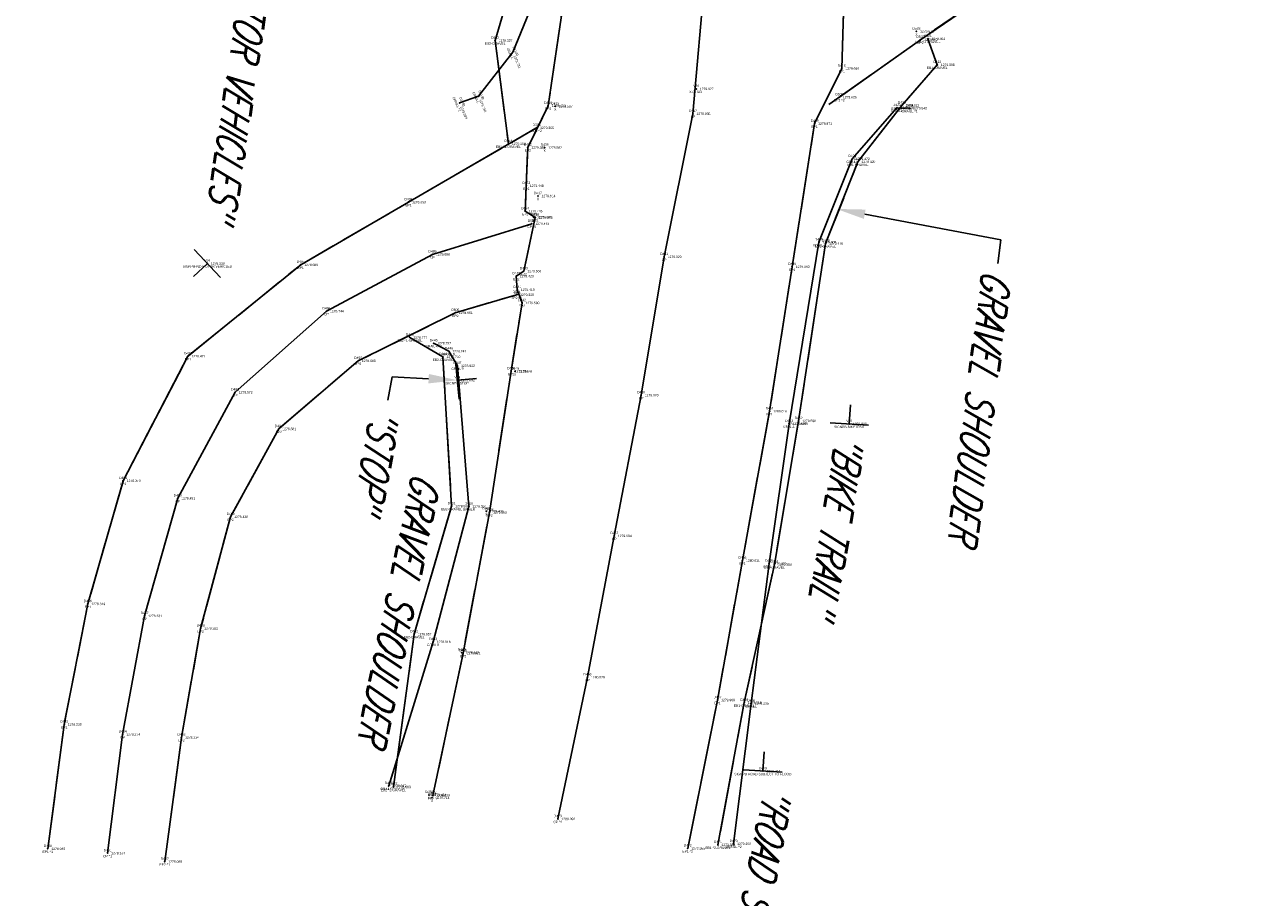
# Model space of a CAD drawing. Extents: x 0 to 213038, y 0 to 462006.
# Tile 84 of 106: x 171850 to 171952, y 445783 to 445856. Entities that reach past the tile are written whole.
import ezdxf
from ezdxf import colors
from ezdxf.entities.mleader import LeaderData, LeaderLine
from ezdxf.enums import TextEntityAlignment as Align
from ezdxf.math import Vec2, Vec3

# ---------------------------------------------------------------- set-up
doc = ezdxf.new("R2010")
doc.units = 0
doc.header["$LTSCALE"] = 20
doc.header["$MEASUREMENT"] = 0
doc.linetypes.add('PV_X_EP', pattern=[0.27, 0.22, -0.05])
doc.linetypes.add('PV_X_Shoulder', pattern=[0.4, 0.3, -0.1])
doc.layers.get('0').update_dxf_attribs({"linetype": 'CONTINUOUS'})
for name, color, linetype in [('DT_X_BREAK_LINE', 4, 'CONTINUOUS'), ('PNTDESC', 3, 'CONTINUOUS'), ('PNTELEV', 5, 'CONTINUOUS'), ('PNTNO', 7, 'CONTINUOUS'), ('PNTS_DTU-4-30-2025', 1, 'CONTINUOUS'), ('PNTS_DTU-7-22-2025', 1, 'CONTINUOUS'), ('PV_X_EOP', 240, 'PV_X_EP'), ('PV_X_SHOULDER', 33, 'PV_X_Shoulder'), ('PV_X_TEXT', 2, 'CONTINUOUS'), ('RD_X_GRAIL', 77, 'RD_X_GUARDRAIL'), ('RD_X_TEXT', 2, 'CONTINUOUS'), ('SN_X_BLOCKS', 94, 'CONTINUOUS'), ('SN_X_TEXT', 2, 'CONTINUOUS'), ('SV_X_CENTER_PAVT', 2, 'CONTINUOUS')]:
    doc.layers.add(name, color=color, linetype=linetype)
doc.layers.add('SC_SCRATCH-5', color=5, linetype='CONTINUOUS', plot=False)
doc.styles.add('LINETYPE', font='romans.shx', dxfattribs={"width": 0.9})
doc.styles.add('PTXT', font='TXT')
doc.styles.add('romans', font='romans.shx', dxfattribs={"width": 0.75, "oblique": 22.5})
doc.linetypes.add('RD_X_GUARDRAIL', pattern='A,0.1562,-0.05,["o",LINETYPE,S=0.075,R=0,X=-0.059,Y=0],0', length=0.2062)

# ---------------------------------------------------------------- blocks, each defined once
blk = doc.blocks.new('SRVPNO1')
at = {"layer": 'PNTDESC', "style": 'PTXT'}
blk.add_attdef('DESC2', text='', height=1, dxfattribs=at).set_placement((0, -1.75), align=Align.CENTER)
at = {"layer": 'PNTELEV', "style": 'PTXT'}
blk.add_attdef('ELEV2', (1.5, -0.5), '', height=1, dxfattribs=at)
at = {"layer": 'PNTNO', "style": 'PTXT'}
blk.add_attdef('PT#', text='', height=1, dxfattribs=at).set_placement((0, 0.75), align=Align.CENTER)
blk = doc.blocks.new('SGN1P')
for p, q in [((0, 0.08), (0, -0.08)), ((0, 0), (-0.08, 0))]:
    blk.add_line(p, q)

msp = doc.modelspace()

# ---------------------------------------------------------------- linework, layer by layer
at = {"layer": 'DT_X_BREAK_LINE'}
for points in [[(171950.33, 445917.54, 1279.82), (171948.74, 445907.14, 1279.89), (171947.6, 445897.32, 1279.92), (171945.89, 445886.44, 1279.88), (171942.84, 445876.32, 1279.85), (171936.6, 445865.01, 1279.85), (171930.13, 445858.34, 1279.73), (171924.82, 445854.7, 1279.59), (171918.05, 445849.9, 1279.62)], [(171924.82, 445854.7, 1279.59), (171930.13, 445858.34, 1279.73), (171936.6, 445865.01, 1279.85), (171942.84, 445876.32, 1279.85), (171945.89, 445886.44, 1279.88), (171947.6, 445897.32, 1279.92), (171948.74, 445907.14, 1279.89), (171950.33, 445917.54, 1279.82)], [(171895.86, 445910.21, 1279.08), (171894.37, 445897.83, 1278.64), (171893.19, 445884.61, 1278.78), (171892.36, 445872.4, 1278.27), (171891.31, 445861.47, 1278.35), (171889.31, 445854.63, 1278.34), (171890.42, 445846.01, 1279.2)], [(171895.86, 445910.21, 1279.08), (171894.37, 445897.83, 1278.64), (171893.19, 445884.61, 1278.78), (171892.36, 445872.4, 1278.27), (171891.31, 445861.47, 1278.35), (171889.31, 445854.63, 1278.34), (171890.42, 445846.01, 1279.2)], [(171899.31, 445909.39, 1279.77), (171898.33, 445897.38, 1279.61), (171897.66, 445884.34, 1279.64), (171896.39, 445871.98, 1279.33), (171895.54, 445861.46, 1279.6), (171893.74, 445849.19, 1279.43), (171892.04, 445845.7, 1279.39), (171891.91, 445842.5, 1279.45), (171891.82, 445840.39, 1279.44), (171892.66, 445839.86, 1279.58), (171891.71, 445835.38, 1279.56), (171891.08, 445834.96, 1279.42), (171891.16, 445833.82, 1279.42), (171891.56, 445832.72, 1279.59), (171890.65, 445827.03, 1279.55), (171888.84, 445815.23, 1279.66), (171886.64, 445803.48, 1279.63), (171884.12, 445791.59, 1279.71)], [(171899.31, 445909.39, 1279.77), (171898.33, 445897.38, 1279.61), (171897.66, 445884.34, 1279.64), (171896.39, 445871.98, 1279.33), (171895.54, 445861.46, 1279.6), (171893.74, 445849.19, 1279.43), (171892.04, 445845.7, 1279.39), (171891.91, 445842.5, 1279.45), (171891.82, 445840.39, 1279.44), (171892.66, 445839.86, 1279.58), (171891.71, 445835.38, 1279.56), (171891.08, 445834.96, 1279.42), (171891.16, 445833.82, 1279.42), (171891.56, 445832.72, 1279.59), (171890.65, 445827.03, 1279.55), (171888.84, 445815.23, 1279.66), (171886.64, 445803.48, 1279.63), (171884.12, 445791.59, 1279.71)], [(171920.85, 445908.98, 1279.9), (171920.22, 445895.29, 1279.88), (171919.33, 445884.06, 1279.86), (171918.37, 445871.13, 1279.88), (171918.17, 445864.99, 1279.86), (171918.41, 445861.34, 1279.81), (171918.46, 445858.93, 1279.79), (171918.25, 445852.29, 1279.69), (171915.98, 445847.69, 1279.87), (171914.11, 445835.74, 1279.99), (171912.23, 445823.68, 1280.02), (171909.96, 445811.22, 1280.01), (171907.88, 445799.57, 1279.97), (171905.39, 445787.18, 1279.95)], [(171920.85, 445908.98, 1279.9), (171920.22, 445895.29, 1279.88), (171919.33, 445884.06, 1279.86), (171918.37, 445871.13, 1279.88), (171918.17, 445864.99, 1279.86), (171918.41, 445861.34, 1279.81), (171918.46, 445858.93, 1279.79), (171918.25, 445852.29, 1279.69), (171915.98, 445847.69, 1279.87), (171914.11, 445835.74, 1279.99), (171912.23, 445823.68, 1280.02), (171909.96, 445811.22, 1280.01), (171907.88, 445799.57, 1279.97), (171905.39, 445787.18, 1279.95)], [(171925.44, 445854.78, 1279.46), (171926.22, 445852.6, 1279.39), (171923.26, 445849.21, 1279.51), (171919.6, 445844.51, 1279.42), (171916.9, 445837.69, 1279.48), (171914.65, 445822.87, 1279.59), (171912.63, 445810.89, 1279.35), (171910.11, 445799.35, 1279.52), (171907.91, 445787.48, 1279.39)], [(171925.44, 445854.78, 1279.46), (171926.22, 445852.6, 1279.39), (171923.26, 445849.21, 1279.51), (171919.6, 445844.51, 1279.42), (171916.9, 445837.69, 1279.48), (171914.65, 445822.87, 1279.59), (171912.63, 445810.89, 1279.35), (171910.11, 445799.35, 1279.52), (171907.91, 445787.48, 1279.39)], [(171851.97, 445787.15, 1278.05), (171853.34, 445797.53, 1278.23), (171855.31, 445807.59, 1278.32), (171858.26, 445817.88, 1278.37), (171863.67, 445828.27, 1278.47), (171873.08, 445835.91, 1278.69), (171882.08, 445841.14, 1278.94), (171892.77, 445847.34, 1279.37)], [(171851.97, 445787.15, 1278.05), (171853.34, 445797.53, 1278.23), (171855.31, 445807.59, 1278.32), (171858.26, 445817.88, 1278.37), (171863.67, 445828.27, 1278.47), (171873.08, 445835.91, 1278.69), (171882.08, 445841.14, 1278.94), (171892.77, 445847.34, 1279.37)], [(171861.73, 445786.08, 1278.09), (171863.13, 445796.45, 1278.23), (171864.73, 445805.55, 1278.38), (171867.23, 445814.86, 1278.44), (171871.25, 445822.2, 1278.56), (171877.88, 445827.89, 1278.68), (171885.99, 445831.9, 1278.96), (171891.1, 445833.4, 1279.33)], [(171861.73, 445786.08, 1278.09), (171863.13, 445796.45, 1278.23), (171864.73, 445805.55, 1278.38), (171867.23, 445814.86, 1278.44), (171871.25, 445822.2, 1278.56), (171877.88, 445827.89, 1278.68), (171885.99, 445831.9, 1278.96), (171891.1, 445833.4, 1279.33)], [(171882.19, 445829.84, 1278.78), (171884.96, 445828.22, 1278.71), (171885.68, 445815.76, 1278.87), (171882.55, 445805.07, 1278.66), (171880.82, 445792.31, 1278.66)], [(171882.19, 445829.84, 1278.78), (171884.96, 445828.22, 1278.71), (171885.68, 445815.76, 1278.87), (171882.55, 445805.07, 1278.66), (171880.82, 445792.31, 1278.66)]]:
    msp.add_polyline3d(points, dxfattribs=at)
at = {"layer": 'PNTS_DTU-4-30-2025'}
for p in [(171924.49, 445855.39, 1279.67), (171889.31, 445854.63, 1278.34), (171924.82, 445854.7, 1279.59), (171925.44, 445854.78, 1279.46), (171918.25, 445852.29, 1279.69), (171926.22, 445852.6, 1279.39), (171906.1, 445850.59, 1279.93), (171893.74, 445849.19, 1279.43), (171894.33, 445849.13, 1279.59), (171918.05, 445849.9, 1279.62), (171923.26, 445849.21, 1279.51), (171905.83, 445848.51, 1279.93), (171922.85, 445849.02, 1279.53), (171923.91, 445848.98, 1279.54), (171892.77, 445847.34, 1279.37), (171915.98, 445847.69, 1279.87), (171890.42, 445846.01, 1279.2), (171892.04, 445845.7, 1279.39), (171893.45, 445845.69, 1279.56), (171919.13, 445844.75, 1279.47), (171919.6, 445844.51, 1279.42), (171891.91, 445842.5, 1279.45), (171882.08, 445841.14, 1278.94), (171892.89, 445841.65, 1279.61), (171891.82, 445840.39, 1279.44), (171892.37, 445839.33, 1279.44), (171892.52, 445839.88, 1279.46), (171892.66, 445839.86, 1279.58), (171916.34, 445837.79, 1279.61), (171916.9, 445837.69, 1279.48), (171865.29, 445836.02, 1278.23), (171873.08, 445835.91, 1278.69), (171884.08, 445836.78, 1279.09), (171903.42, 445836.57, 1279.93), (171891.08, 445834.96, 1279.42), (171891.71, 445835.38, 1279.56), (171914.11, 445835.74, 1279.99), (171891.16, 445833.82, 1279.42), (171891.1, 445833.4, 1279.33), (171875.23, 445832.03, 1278.74), (171885.99, 445831.9, 1278.96), (171891.56, 445832.72, 1279.59), (171882.19, 445829.84, 1278.78), (171884.18, 445829.36, 1278.79), (171863.67, 445828.27, 1278.47), (171877.88, 445827.89, 1278.68), (171884.96, 445828.22, 1278.71), (171885.45, 445828.69, 1278.74), (171886.17, 445827.47, 1278.82), (171890.65, 445827.03, 1279.55), (171890.98, 445827, 1279.64), (171886.16, 445826.27, 1278.69), (171867.61, 445825.26, 1278.57), (171901.5, 445825.02, 1279.97), (171912.23, 445823.68, 1280.02), (171913.85, 445822.64, 1279.53), (171914.65, 445822.87, 1279.59), (171918.88, 445822.62, 1279.87), (171871.25, 445822.2, 1278.56), (171858.26, 445817.88, 1278.37), (171862.82, 445816.41, 1278.45), (171885.68, 445815.76, 1278.87), (171887.12, 445815.73, 1279.09), (171867.23, 445814.86, 1278.44), (171888.58, 445815.33, 1279.41), (171888.84, 445815.23, 1279.66), (171899.26, 445813.27, 1279.99), (171909.96, 445811.22, 1280.01), (171912.18, 445810.96, 1279.43), (171912.63, 445810.89, 1279.35), (171855.31, 445807.59, 1278.32), (171860.05, 445806.59, 1278.38), (171864.73, 445805.55, 1278.38), (171882.55, 445805.07, 1278.66), (171884.14, 445804.42, 1278.82), (171886.53, 445803.53, 1279.44), (171886.64, 445803.48, 1279.63), (171897.02, 445801.47, 1280.03), (171907.88, 445799.57, 1279.97), (171910.11, 445799.35, 1279.52), (171910.7, 445799.29, 1279.2), (171853.34, 445797.53, 1278.23), (171858.22, 445796.7, 1278.27), (171863.13, 445796.45, 1278.23), (171911.67, 445793.64, 1279.31), (171880.43, 445792.4, 1278.6), (171880.82, 445792.31, 1278.66), (171883.79, 445791.65, 1279.43), (171884.05, 445791.42, 1279.71), (171884.12, 445791.59, 1279.71), (171894.55, 445789.64, 1280.09), (171851.97, 445787.15, 1278.05), (171905.39, 445787.18, 1279.95), (171907.91, 445787.48, 1279.39), (171909.22, 445787.56, 1279.26), (171856.96, 445786.79, 1278.15), (171861.73, 445786.08, 1278.09)]:
    msp.add_point(p, dxfattribs=at)
at = {"layer": 'PNTS_DTU-7-22-2025'}
for p in [(171890.79, 445853.65, 1278.73), (171886.34, 445849.42, 1278.6), (171887.93, 445849.98, 1278.77)]:
    msp.add_point(p, dxfattribs=at)
at = {"layer": 'PV_X_EOP', "flags": 128}
for points in [[(171950.33, 445917.54), (171948.74, 445907.14), (171947.6, 445897.32), (171945.89, 445886.44), (171942.84, 445876.32), (171936.6, 445865.01), (171930.13, 445858.34), (171924.82, 445854.7), (171916.55, 445848.84)], [(171924.82, 445854.7), (171930.13, 445858.34), (171936.6, 445865.01), (171942.84, 445876.32), (171945.89, 445886.44), (171947.6, 445897.32), (171948.74, 445907.14), (171950.33, 445917.54)], [(171899.31, 445909.39), (171898.33, 445897.38), (171897.66, 445884.34), (171896.39, 445871.98), (171895.54, 445861.46), (171893.74, 445849.19), (171892.04, 445845.7), (171891.91, 445842.5), (171891.82, 445840.39), (171892.66, 445839.86), (171891.71, 445835.38), (171891.08, 445834.96), (171891.16, 445833.82), (171891.56, 445832.72), (171890.65, 445827.03), (171888.84, 445815.23), (171886.64, 445803.48), (171884.12, 445791.59)], [(171899.31, 445909.39), (171898.33, 445897.38), (171897.66, 445884.34), (171896.39, 445871.98), (171895.54, 445861.46), (171893.74, 445849.19), (171892.04, 445845.7), (171891.91, 445842.5), (171891.82, 445840.39), (171892.66, 445839.86), (171891.71, 445835.38), (171891.08, 445834.96), (171891.16, 445833.82), (171891.56, 445832.72), (171890.65, 445827.03), (171888.84, 445815.23), (171886.64, 445803.48), (171884.12, 445791.59)], [(171920.85, 445908.98), (171920.22, 445895.29), (171919.33, 445884.06), (171918.37, 445871.13), (171918.17, 445864.99), (171918.41, 445861.34), (171918.46, 445858.93), (171918.25, 445852.29), (171915.98, 445847.69), (171914.11, 445835.74), (171912.23, 445823.68), (171909.96, 445811.22), (171907.88, 445799.57), (171905.39, 445787.18)], [(171920.85, 445908.98), (171920.22, 445895.29), (171919.33, 445884.06), (171918.37, 445871.13), (171918.17, 445864.99), (171918.41, 445861.34), (171918.46, 445858.93), (171918.25, 445852.29), (171915.98, 445847.69), (171914.11, 445835.74), (171912.23, 445823.68), (171909.96, 445811.22), (171907.88, 445799.57), (171905.39, 445787.18)], [(171851.97, 445787.15), (171853.34, 445797.53), (171855.31, 445807.59), (171858.26, 445817.88), (171863.67, 445828.27), (171873.08, 445835.91), (171882.08, 445841.14), (171892.86, 445847.4)], [(171851.97, 445787.15), (171853.34, 445797.53), (171855.31, 445807.59), (171858.26, 445817.88), (171863.67, 445828.27), (171873.08, 445835.91), (171882.08, 445841.14), (171892.77, 445847.34)], [(171861.73, 445786.08), (171863.13, 445796.45), (171864.73, 445805.55), (171867.23, 445814.86), (171871.25, 445822.2), (171877.88, 445827.89), (171885.99, 445831.9), (171891.29, 445833.46)], [(171861.73, 445786.08), (171863.13, 445796.45), (171864.73, 445805.55), (171867.23, 445814.86), (171871.25, 445822.2), (171877.88, 445827.89), (171885.99, 445831.9), (171891.1, 445833.4)]]:
    msp.add_lwpolyline(points, dxfattribs=at)
at = {"layer": 'PV_X_SHOULDER', "flags": 128}
for points in [[(171895.86, 445910.21), (171894.37, 445897.83), (171893.19, 445884.61), (171892.36, 445872.4), (171891.31, 445861.47), (171889.31, 445854.63), (171890.42, 445846.01)], [(171895.86, 445910.21), (171894.37, 445897.83), (171893.19, 445884.61), (171892.36, 445872.4), (171891.31, 445861.47), (171889.31, 445854.63), (171890.42, 445846.01)], [(171925.44, 445854.78), (171926.22, 445852.6), (171923.26, 445849.21), (171919.6, 445844.51), (171916.9, 445837.69), (171914.65, 445822.87), (171912.63, 445810.89), (171910.11, 445799.35), (171907.91, 445787.48)], [(171925.44, 445854.78), (171926.22, 445852.6), (171923.26, 445849.21), (171919.6, 445844.51), (171916.9, 445837.69), (171914.65, 445822.87), (171912.63, 445810.89), (171910.11, 445799.35), (171907.91, 445787.48)], [(171882.19, 445829.84), (171884.96, 445828.22), (171885.68, 445815.76), (171882.55, 445805.07), (171880.82, 445792.31)], [(171882.19, 445829.84), (171884.96, 445828.22), (171885.68, 445815.76), (171882.55, 445805.07), (171880.82, 445792.31)]]:
    msp.add_lwpolyline(points, dxfattribs=at)
at = {"layer": 'RD_X_GRAIL', "flags": 128}
for points in [[(171886.34, 445849.42), (171887.93, 445849.98), (171890.79, 445853.65), (171892.38, 445857.54), (171893.46, 445861.72), (171894.98, 445872.03), (171895.77, 445884.17), (171896.23, 445897.62), (171896.39, 445912.21), (171895.54, 445912.82)], [(171923.91, 445848.98), (171922.85, 445849.02), (171919.13, 445844.75), (171916.34, 445837.79), (171913.85, 445822.64), (171912.18, 445810.96), (171910.7, 445799.29), (171909.22, 445787.56)], [(171880.43, 445792.4), (171884.14, 445804.42), (171887.12, 445815.73), (171886.17, 445827.47), (171885.45, 445828.69), (171884.18, 445829.36)]]:
    msp.add_lwpolyline(points, dxfattribs=at)
at = {"layer": 'RD_X_GRAIL', "linetype": 'Continuous', "flags": 128}
for points in [[(171923.91, 445848.98), (171922.85, 445849.02), (171919.13, 445844.75), (171916.34, 445837.79), (171913.85, 445822.64), (171912.18, 445810.96), (171910.7, 445799.29), (171909.22, 445787.56)], [(171884.18, 445829.36), (171885.45, 445828.69), (171886.17, 445827.47), (171887.12, 445815.73), (171884.14, 445804.42), (171880.43, 445792.4)]]:
    msp.add_lwpolyline(points, dxfattribs=at)
at = {"layer": 'SC_SCRATCH-5', "extrusion": (-6.93924e-06, 0.000231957, 1), "elevation": 1382.24}
msp.add_lwpolyline([(172013.92, 445679.69), (172056.27, 446017.04), (171837.98, 446044.44), (171795.63, 445707.09), (172013.92, 445679.69)], close=True, dxfattribs=at)
at = {"layer": 'SV_X_CENTER_PAVT'}
for points in [[(171909.97, 445908.45, 1280.07), (171909.36, 445896.48, 1279.95), (171908.48, 445883.93, 1279.89), (171907.41, 445872.24, 1279.89), (171906.86, 445860.18, 1279.92), (171905.83, 445848.51, 1279.93), (171903.42, 445836.57, 1279.93), (171901.5, 445825.02, 1279.97), (171899.26, 445813.27, 1279.99), (171897.02, 445801.47, 1280.03), (171894.55, 445789.64, 1280.09)], [(171909.97, 445908.45, 1280.07), (171909.36, 445896.48, 1279.95), (171908.48, 445883.93, 1279.89), (171907.41, 445872.24, 1279.89), (171906.86, 445860.18, 1279.92), (171905.83, 445848.51, 1279.93), (171903.42, 445836.57, 1279.93), (171901.5, 445825.02, 1279.97), (171899.26, 445813.27, 1279.99), (171897.02, 445801.47, 1280.03), (171894.55, 445789.64, 1280.09)], [(171856.96, 445786.79, 1278.15), (171858.22, 445796.7, 1278.27), (171860.05, 445806.59, 1278.38), (171862.82, 445816.41, 1278.45), (171867.61, 445825.26, 1278.57), (171875.23, 445832.03, 1278.74), (171884.08, 445836.78, 1279.09), (171892.37, 445839.33, 1279.44)], [(171856.96, 445786.79, 1278.15), (171858.22, 445796.7, 1278.27), (171860.05, 445806.59, 1278.38), (171862.82, 445816.41, 1278.45), (171867.61, 445825.26, 1278.57), (171875.23, 445832.03, 1278.74), (171884.08, 445836.78, 1279.09), (171892.37, 445839.33, 1279.44)]]:
    msp.add_polyline3d(points, dxfattribs=at)

# ---------------------------------------------------------------- block references
at = {"layer": 'PNTS_DTU-4-30-2025', "xscale": 0.2, "yscale": 0.2, "zscale": 0.2}
for p, values in [((171924.49, 445855.39, 1279.67), {'PT#': 'D508', 'ELEV2': '1279.675', 'DESC2': 'X'}), ((171889.31, 445854.63, 1278.34), {'PT#': 'D413', 'ELEV2': '1278.337', 'DESC2': 'EB2-GRAVEL'}), ((171925.44, 445854.78, 1279.46), {'PT#': 'D421', 'ELEV2': '1279.461', 'DESC2': 'EB1 ^ 1-GRAVEL'}), ((171924.82, 445854.7, 1279.59), {'PT#': 'D507', 'ELEV2': '1279.592', 'DESC2': 'EP2'}), ((171918.25, 445852.29, 1279.69), {'PT#': 'D418', 'ELEV2': '1279.690', 'DESC2': 'EP1'}), ((171926.22, 445852.6, 1279.39), {'PT#': 'D422', 'ELEV2': '1279.388', 'DESC2': 'EB1-GRAVEL'}), ((171906.1, 445850.59, 1279.93), {'PT#': 'V76', 'ELEV2': '1279.927', 'DESC2': 'X-CL&CL'}), ((171918.05, 445849.9, 1279.62), {'PT#': 'D506', 'ELEV2': '1279.625', 'DESC2': 'EP2 ^ 2'}), ((171893.74, 445849.19, 1279.43), {'PT#': 'D415', 'ELEV2': '1279.430', 'DESC2': 'EP2'}), ((171894.33, 445849.13, 1279.59), {'PT#': 'D416', 'ELEV2': '1279.587', 'DESC2': 'X'}), ((171922.85, 445849.02, 1279.53), {'PT#': 'D425', 'ELEV2': '1279.528', 'DESC2': 'GRAILL'}), ((171923.26, 445849.21, 1279.51), {'PT#': 'D423', 'ELEV2': '1279.512', 'DESC2': 'EB1-GRAVEL'}), ((171923.91, 445848.98, 1279.54), {'PT#': 'D424', 'ELEV2': '1279.542', 'DESC2': 'GRAILL ^ 1'}), ((171905.83, 445848.51, 1279.93), {'PT#': 'D417', 'ELEV2': '1279.935', 'DESC2': 'CP'}), ((171915.98, 445847.69, 1279.87), {'PT#': 'D419', 'ELEV2': '1279.871', 'DESC2': 'EP1'}), ((171892.77, 445847.34, 1279.37), {'PT#': 'D503', 'ELEV2': '1279.365', 'DESC2': 'EP1 ^ 2'}), ((171890.42, 445846.01, 1279.2), {'PT#': 'D414', 'ELEV2': '1279.202', 'DESC2': 'EB2 ^ 2-GRAVEL'}), ((171892.04, 445845.7, 1279.39), {'PT#': 'D432', 'ELEV2': '1279.388', 'DESC2': 'EP2'}), ((171893.45, 445845.69, 1279.56), {'PT#': 'D438', 'ELEV2': '1279.562', 'DESC2': 'X'}), ((171919.13, 445844.75, 1279.47), {'PT#': 'D426', 'ELEV2': '1279.472', 'DESC2': 'GRAILL'}), ((171919.6, 445844.51, 1279.42), {'PT#': 'D427', 'ELEV2': '1279.420', 'DESC2': 'EB1-GRAVEL'}), ((171891.91, 445842.5, 1279.45), {'PT#': 'D433', 'ELEV2': '1279.448', 'DESC2': 'EP2'}), ((171892.89, 445841.65, 1279.61), {'PT#': 'D437', 'ELEV2': '1279.614', 'DESC2': 'X'}), ((171882.08, 445841.14, 1278.94), {'PT#': 'D498', 'ELEV2': '1278.939', 'DESC2': 'EP1'}), ((171891.82, 445840.39, 1279.44), {'PT#': 'D434', 'ELEV2': '1279.445', 'DESC2': 'EP2'}), ((171892.52, 445839.88, 1279.46), {'PT#': 'D436', 'ELEV2': '1279.460', 'DESC2': 'X'}), ((171892.66, 445839.86, 1279.58), {'PT#': 'D435', 'ELEV2': '1279.575', 'DESC2': 'EP2'}), ((171892.37, 445839.33, 1279.44), {'PT#': 'D502', 'ELEV2': '1279.443', 'DESC2': 'CP ^ 2'}), ((171916.34, 445837.79, 1279.61), {'PT#': 'D429', 'ELEV2': '1279.608', 'DESC2': 'GRAILL'}), ((171916.9, 445837.69, 1279.48), {'PT#': 'D428', 'ELEV2': '1279.478', 'DESC2': 'EB1-GRAVEL'}), ((171884.08, 445836.78, 1279.09), {'PT#': 'D499', 'ELEV2': '1279.088', 'DESC2': 'CP'}), ((171903.42, 445836.57, 1279.93), {'PT#': 'D431', 'ELEV2': '1279.929', 'DESC2': 'CP'}), ((171865.29, 445836.02, 1278.23), {'PT#': 'V94', 'ELEV2': '1278.230', 'DESC2': 'SIGNPB-NO MOTOR VEHICLES'}), ((171873.08, 445835.91, 1278.69), {'PT#': 'D497', 'ELEV2': '1278.686', 'DESC2': 'EP1'}), ((171914.11, 445835.74, 1279.99), {'PT#': 'D430', 'ELEV2': '1279.990', 'DESC2': 'EP1'}), ((171891.08, 445834.96, 1279.42), {'PT#': 'D440', 'ELEV2': '1279.423', 'DESC2': 'EP2'}), ((171891.71, 445835.38, 1279.56), {'PT#': 'D439', 'ELEV2': '1279.560', 'DESC2': 'EP2'}), ((171891.16, 445833.82, 1279.42), {'PT#': 'D441', 'ELEV2': '1279.419', 'DESC2': 'EP2'}), ((171891.1, 445833.4, 1279.33), {'PT#': 'D501', 'ELEV2': '1279.329', 'DESC2': 'EP2 ^ 2'}), ((171891.56, 445832.72, 1279.59), {'PT#': 'D442', 'ELEV2': '1279.590', 'DESC2': 'EP2'}), ((171875.23, 445832.03, 1278.74), {'PT#': 'D496', 'ELEV2': '1278.744', 'DESC2': 'CP'}), ((171885.99, 445831.9, 1278.96), {'PT#': 'D500', 'ELEV2': '1278.961', 'DESC2': 'EP2'}), ((171882.19, 445829.84, 1278.78), {'PT#': 'D443', 'ELEV2': '1278.777', 'DESC2': 'EB2 ^ 1-GRAVEL'}), ((171884.18, 445829.36, 1278.79), {'PT#': 'D445', 'ELEV2': '1278.787', 'DESC2': 'GRAILR ^ 1'}), ((171885.45, 445828.69, 1278.74), {'PT#': 'D446', 'ELEV2': '1278.741', 'DESC2': 'GRAILR'}), ((171863.67, 445828.27, 1278.47), {'PT#': 'D492', 'ELEV2': '1278.471', 'DESC2': 'EP1'}), ((171877.88, 445827.89, 1278.68), {'PT#': 'D495', 'ELEV2': '1278.683', 'DESC2': 'EP2'}), ((171884.96, 445828.22, 1278.71), {'PT#': 'D444', 'ELEV2': '1278.710', 'DESC2': 'EB2-GRAVEL'}), ((171886.17, 445827.47, 1278.82), {'PT#': 'D447', 'ELEV2': '1278.822', 'DESC2': 'GRAILR'}), ((171890.65, 445827.03, 1279.55), {'PT#': 'D448', 'ELEV2': '1279.554', 'DESC2': 'EP2'}), ((171890.98, 445827, 1279.64), {'PT#': 'D449', 'ELEV2': '1279.644', 'DESC2': 'X'}), ((171886.16, 445826.27, 1278.69), {'PT#': 'V95', 'ELEV2': '1278.692', 'DESC2': 'SIGNPB-STOP'}), ((171867.61, 445825.26, 1278.57), {'PT#': 'D493', 'ELEV2': '1278.572', 'DESC2': 'CP'}), ((171901.5, 445825.02, 1279.97), {'PT#': 'D450', 'ELEV2': '1279.970', 'DESC2': 'CP'}), ((171912.23, 445823.68, 1280.02), {'PT#': 'D451', 'ELEV2': '1280.016', 'DESC2': 'EP1'}), ((171913.85, 445822.64, 1279.53), {'PT#': 'D453', 'ELEV2': '1279.533', 'DESC2': 'GRAILL'}), ((171914.65, 445822.87, 1279.59), {'PT#': 'D452', 'ELEV2': '1279.590', 'DESC2': 'EB1-GRAVEL'}), ((171918.88, 445822.62, 1279.87), {'PT#': 'V92', 'ELEV2': '1279.866', 'DESC2': 'SIGNPB-BIKETRAIL'}), ((171871.25, 445822.2, 1278.56), {'PT#': 'D494', 'ELEV2': '1278.561', 'DESC2': 'EP2'}), ((171858.26, 445817.88, 1278.37), {'PT#': 'D491', 'ELEV2': '1278.373', 'DESC2': 'EP1'}), ((171862.82, 445816.41, 1278.45), {'PT#': 'D490', 'ELEV2': '1278.451', 'DESC2': 'CP'}), ((171885.68, 445815.76, 1278.87), {'PT#': 'D461', 'ELEV2': '1278.868', 'DESC2': 'EB2-GRAVEL'}), ((171887.12, 445815.73, 1279.09), {'PT#': 'D460', 'ELEV2': '1279.094', 'DESC2': 'GRAILR'}), ((171888.58, 445815.33, 1279.41), {'PT#': 'D459', 'ELEV2': '1279.413', 'DESC2': 'X'}), ((171888.84, 445815.23, 1279.66), {'PT#': 'D458', 'ELEV2': '1279.660', 'DESC2': 'EP2'}), ((171867.23, 445814.86, 1278.44), {'PT#': 'D489', 'ELEV2': '1278.438', 'DESC2': 'EP2'}), ((171899.26, 445813.27, 1279.99), {'PT#': 'D457', 'ELEV2': '1279.994', 'DESC2': 'CP'}), ((171909.96, 445811.22, 1280.01), {'PT#': 'D456', 'ELEV2': '1280.011', 'DESC2': 'EP1'}), ((171912.18, 445810.96, 1279.43), {'PT#': 'D455', 'ELEV2': '1279.429', 'DESC2': 'GRAILL'}), ((171912.63, 445810.89, 1279.35), {'PT#': 'D454', 'ELEV2': '1279.350', 'DESC2': 'EB1-GRAVEL'}), ((171855.31, 445807.59, 1278.32), {'PT#': 'D486', 'ELEV2': '1278.319', 'DESC2': 'EP1'}), ((171860.05, 445806.59, 1278.38), {'PT#': 'D487', 'ELEV2': '1278.381', 'DESC2': 'CP'}), ((171864.73, 445805.55, 1278.38), {'PT#': 'D488', 'ELEV2': '1278.382', 'DESC2': 'EP2'}), ((171882.55, 445805.07, 1278.66), {'PT#': 'D462', 'ELEV2': '1278.657', 'DESC2': 'EB2-GRAVEL'}), ((171884.14, 445804.42, 1278.82), {'PT#': 'D463', 'ELEV2': '1278.816', 'DESC2': 'GRAILR'}), ((171886.53, 445803.53, 1279.44), {'PT#': 'D464', 'ELEV2': '1279.442', 'DESC2': 'X'}), ((171886.64, 445803.48, 1279.63), {'PT#': 'D465', 'ELEV2': '1279.631', 'DESC2': 'EP2'}), ((171897.02, 445801.47, 1280.03), {'PT#': 'D466', 'ELEV2': '1280.029', 'DESC2': 'CP'}), ((171907.88, 445799.57, 1279.97), {'PT#': 'D467', 'ELEV2': '1279.969', 'DESC2': 'EP1'}), ((171910.11, 445799.35, 1279.52), {'PT#': 'D469', 'ELEV2': '1279.518', 'DESC2': 'EB1-GRAVEL'}), ((171910.7, 445799.29, 1279.2), {'PT#': 'D468', 'ELEV2': '1279.205', 'DESC2': 'GRAILL'}), ((171853.34, 445797.53, 1278.23), {'PT#': 'D485', 'ELEV2': '1278.230', 'DESC2': 'EP1'}), ((171858.22, 445796.7, 1278.27), {'PT#': 'D484', 'ELEV2': '1278.274', 'DESC2': 'CP'}), ((171863.13, 445796.45, 1278.23), {'PT#': 'D483', 'ELEV2': '1278.234', 'DESC2': 'EP2'}), ((171911.67, 445793.64, 1279.31), {'PT#': 'D479', 'ELEV2': '1279.314', 'DESC2': 'SIGNPB-ROAD SUBJECT TO FLOOD'}), ((171880.43, 445792.4, 1278.6), {'PT#': 'D478', 'ELEV2': '1278.597', 'DESC2': 'GRAILR ^ 2'}), ((171880.82, 445792.31, 1278.66), {'PT#': 'D477', 'ELEV2': '1278.663', 'DESC2': 'EB2 ^ 2-GRAVEL'}), ((171883.79, 445791.65, 1279.43), {'PT#': 'D476', 'ELEV2': '1279.434', 'DESC2': 'X'}), ((171884.12, 445791.59, 1279.71), {'PT#': 'D474', 'ELEV2': '1279.715', 'DESC2': 'EP2 ^ 2'}), ((171884.05, 445791.42, 1279.71), {'PT#': 'D475', 'ELEV2': '1279.714', 'DESC2': 'X'}), ((171894.55, 445789.64, 1280.09), {'PT#': 'D473', 'ELEV2': '1280.092', 'DESC2': 'CP ^ 2'}), ((171851.97, 445787.15, 1278.05), {'PT#': 'D480', 'ELEV2': '1278.046', 'DESC2': 'EP1 ^ 1'}), ((171856.96, 445786.79, 1278.15), {'PT#': 'D481', 'ELEV2': '1278.154', 'DESC2': 'CP ^ 1'}), ((171905.39, 445787.18, 1279.95), {'PT#': 'D472', 'ELEV2': '1279.955', 'DESC2': 'EP1 ^ 2'}), ((171907.91, 445787.48, 1279.39), {'PT#': 'D471', 'ELEV2': '1279.388', 'DESC2': 'EB1 ^ 2-GRAVEL'}), ((171909.22, 445787.56, 1279.26), {'PT#': 'D470', 'ELEV2': '1279.263', 'DESC2': 'GRAILL ^ 2'}), ((171861.73, 445786.08, 1278.09), {'PT#': 'D482', 'ELEV2': '1278.088', 'DESC2': 'EP2 ^ 1'})]:
    msp.add_blockref('SRVPNO1', p, dxfattribs=at).add_auto_attribs(values)
at = {"layer": 'PNTS_DTU-7-22-2025', "xscale": 0.2, "yscale": 0.2, "zscale": 0.2, "rotation": 294.3326920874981}
for p, values in [((171890.79, 445853.65, 1278.73), {'PT#': 'D1140', 'ELEV2': '1278.731', 'DESC2': 'GRAILL'}), ((171887.93, 445849.98, 1278.77), {'PT#': 'D1139', 'ELEV2': '1278.766', 'DESC2': 'GRAILL'}), ((171886.34, 445849.42, 1278.6), {'PT#': 'D1138', 'ELEV2': '1278.599', 'DESC2': 'GRAILL ^ 1'})]:
    msp.add_blockref('SRVPNO1', p, dxfattribs=at).add_auto_attribs(values)
at = {"layer": 'SN_X_BLOCKS', "xscale": 20, "yscale": 20, "zscale": 20}
for p, rotation in [((171865.29, 445836.02, 1278.23), 43.49440173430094), ((171886.16, 445826.27, 1278.69), 185.0719015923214), ((171918.88, 445822.62, 1279.87), 266.5782940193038), ((171911.67, 445793.64, 1279.31), 266.2609962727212)]:
    msp.add_blockref('SGN1P', p, dxfattribs=dict(at, rotation=rotation))

# ---------------------------------------------------------------- texts
at = {"layer": 'PV_X_TEXT', "insert": (171884.8, 445818.16), "char_height": 2.4, "attachment_point": 1, "rotation": 258.3001, "style": 'romans'}
msp.add_mtext_dynamic_manual_height_columns('GRAVEL SHOULDER', width=26.2091, gutter_width=12, heights=[0], dxfattribs=at)
at = {"layer": 'SN_X_TEXT', "char_height": 2.4, "attachment_point": 1, "style": 'romans'}
for s, width, insert, rotation in [('"NO MOTOR VEHICLES"', 32.103, (171871.58, 445866.99), 261.7123), ('"BIKE TRAIL"', 17.9601, (171920.23, 445821.61), 260.5489), ('"ROAD SUBJECT TO FLOOD"', 39.2173, (171914.21, 445792.15), 258.8961)]:
    msp.add_mtext_dynamic_manual_height_columns(s, width=width, gutter_width=12, heights=[0], dxfattribs=dict(at, insert=insert, rotation=rotation))

# ---------------------------------------------------------------- leaders
at = {"layer": 'RD_X_TEXT'}
ml = msp.add_multileader_mtext('Standard', dxfattribs=at)
ml.set_content('GRAVEL SHOULDER', color=256, style='romans')
ml.set_leader_properties(color=1, linetype='CONTINUOUS', lineweight=-1)
ml.build(insert=Vec2(0, 0))
ml.multileader.update_dxf_attribs({"text_right_attachment_type": 3, "dogleg_length": 0.1, "arrow_head_size": 2.4, "scale": 20})
ctx = ml.context
ctx.base_point, ctx.scale, ctx.char_height, ctx.arrow_head_size, ctx.landing_gap_size, ctx.plane_origin, ctx.plane_x_axis, ctx.plane_y_axis = Vec3(171931.29, 445836.01), 20, 2.4, 2.4, 0.6, Vec3(171924.39, 445842.18), Vec3(-0.126898, -0.991916), Vec3(0.991916, -0.126898)
ctx.right_attachment = 3
notes = []
notes.append((ctx, [(0, (1, 1, 0), (171931.54, 445838), (-0.126898, -0.991916), 2, [(0, [(171917.81, 445840.57)], 0, [])])]))
ctx.mtext.insert, ctx.mtext.text_direction, ctx.mtext.rotation, ctx.mtext.flow_direction = Vec3(171932.4, 445835.26), Vec3(-0.126898, -0.991916), 4.585148, 5
at = {"layer": 'SN_X_TEXT'}
ml = msp.add_multileader_mtext('Standard', dxfattribs=at)
ml.set_content('"STOP"', color=256, style='romans')
ml.set_leader_properties(color=1, linetype='CONTINUOUS', lineweight=-1)
ml.build(insert=Vec2(0, 0))
ml.multileader.update_dxf_attribs({"text_right_attachment_type": 3, "dogleg_length": 0.1, "arrow_head_size": 2.4, "scale": 20})
ctx = ml.context
ctx.base_point, ctx.scale, ctx.char_height, ctx.arrow_head_size, ctx.landing_gap_size, ctx.plane_origin, ctx.plane_x_axis, ctx.plane_y_axis = Vec3(171880.35, 445824.59, 1278.69), 20, 2.4, 2.4, 0.6, Vec3(171880.03, 445821.85, 1278.69), Vec3(-0.182497, -0.983206), Vec3(0.983206, -0.182497)
ctx.right_attachment = 3
notes.append((ctx, [(1, (1, 1, 0), (171880.72, 445826.56, 1278.69), (-0.182497, -0.983206), 2, [(0, [(171886.16, 445826.27, 1278.69)], 0, [])])]))
ctx.mtext.insert, ctx.mtext.text_direction, ctx.mtext.rotation, ctx.mtext.flow_direction = Vec3(171881.42, 445823.78, 1278.69), Vec3(-0.182497, -0.983206), 4.528864, 5
for ctx, leaders in notes:
    for number, flags, end, landing, length, lines in leaders:
        leader = LeaderData()
        leader.index, (leader.has_last_leader_line, leader.has_dogleg_vector, leader.attachment_direction) = number, flags
        leader.last_leader_point, leader.dogleg_vector, leader.dogleg_length = Vec3(end), Vec3(landing), length
        for number, points, colour, breaks in lines:
            line = LeaderLine()
            line.index, line.vertices, line.color, line.breaks = number, Vec3.list(points), colors.encode_raw_color(colour), breaks
            leader.lines.append(line)
        ctx.leaders.append(leader)

doc.saveas('drawing.dxf')
